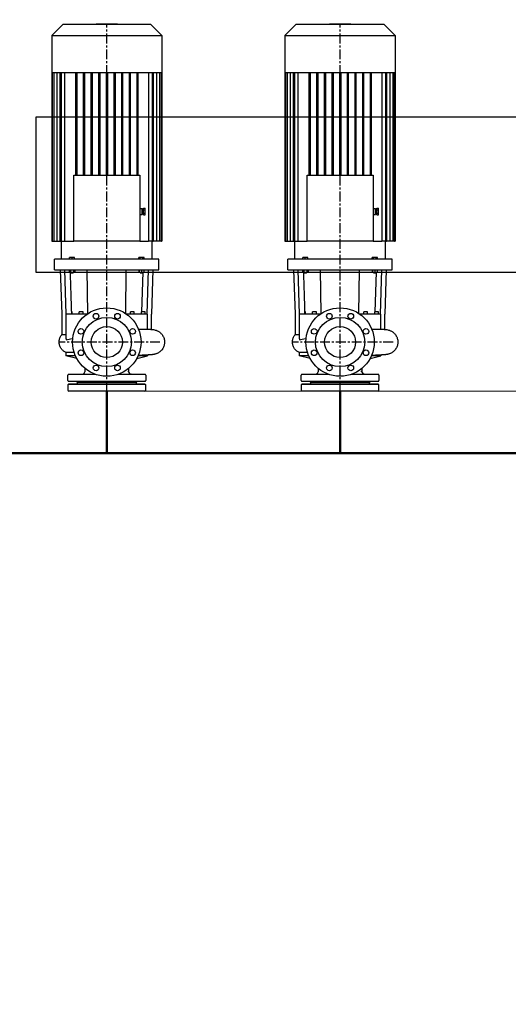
# Model space of a CAD drawing. Header units: millimetres. Extents: x 196 to 2027204, y -221452 to 153872.
# Tile 15 of 256: x 1098565 to 1100136, y -201928 to -198763. Entities that reach past the tile are written whole.
import ezdxf
from ezdxf import colors
from ezdxf.entities.mleader import LeaderData, LeaderLine
from ezdxf.math import Vec2, Vec3

# ---------------------------------------------------------------- set-up
doc = ezdxf.new("R2010")
doc.units = ezdxf.units.MM
doc.linetypes.add('CENTER', pattern=[50.8, 31.75, -6.35, 6.35, -6.35])
for name, color, linetype, lineweight in [('00_Основной', 163, 'Continuous', 40), ('Основной текст', 7, 'Continuous', 30), ('Эл.линия силовых сетей', 1, 'Continuous', 50), ('электрика', 1, 'Continuous', 140), ('中心线', 1, 'CENTER', 25)]:
    doc.layers.add(name, color=color, linetype=linetype, lineweight=lineweight)
doc.styles.add('Times New Roman', font='times.ttf')

# ---------------------------------------------------------------- blocks, each defined once
blk = doc.blocks.new('_None')

msp = doc.modelspace()

# ---------------------------------------------------------------- linework, layer by layer
at = {"color": 252, "lineweight": 30, "ltscale": 10, "elevation": 0}
msp.add_lwpolyline([(1098617.6, -199075.2), (1101321.9, -199075.2), (1101321.9, -199575.2), (1098617.6, -199575.2)], close=True, dxfattribs=at)
at = {"layer": '00_Основной', "lineweight": 25, "ltscale": 10}
for p, q in [((1098703, -198778, 0), (1098667.6, -198813.4, 0)), ((1098986.5, -198778, 0), (1098703, -198778, 0)), ((1098879.2, -198777, 0), (1098810.3, -198777, 0)), ((1098810.3, -198778, 0), (1098810.3, -198777, 0)), ((1098879.2, -198778, 0), (1098879.2, -198777, 0)), ((1098986.5, -198778, 0), (1099021.9, -198813.4, 0)), ((1099453, -198778, 0), (1099417.6, -198813.4, 0)), ((1099736.5, -198778, 0), (1099453, -198778, 0)), ((1099629.2, -198777, 0), (1099560.3, -198777, 0)), ((1099560.3, -198778, 0), (1099560.3, -198777, 0)), ((1099629.2, -198778, 0), (1099629.2, -198777, 0)), ((1099736.5, -198778, 0), (1099771.9, -198813.4, 0)), ((1098667.6, -198813.4, 0), (1099021.9, -198813.4, 0)), ((1098667.6, -198813.4, 0), (1098667.6, -198933.1, 0)), ((1099021.9, -198813.4, 0), (1099021.9, -198933.1, 0)), ((1099417.6, -198813.4, 0), (1099771.9, -198813.4, 0)), ((1099417.6, -198813.4, 0), (1099417.6, -198933.1, 0)), ((1099771.9, -198813.4, 0), (1099771.9, -198933.1, 0)), ((1098667.6, -198933.1, 0), (1098669.4, -198933.1, 0)), ((1098667.6, -198933.1, 0), (1098667.6, -199475.2, 0)), ((1098669.3, -198933.1, 0), (1098669.3, -199475.2, 0)), ((1098669.4, -198933.1, 0), (1098674.7, -198933.1, 0)), ((1098674.6, -198933.1, 0), (1098674.6, -199475.2, 0)), ((1098674.7, -198933.1, 0), (1098684, -198933.1, 0)), ((1098683.8, -198933.1, 0), (1098683.8, -199475.2, 0)), ((1098684, -198933.1, 0), (1098698, -198933.1, 0)), ((1098695.2, -199475.2, 0), (1098695.2, -198933.1, 0)), ((1098697.7, -198933.1, 0), (1098697.7, -199475.2, 0)), ((1098698, -198933.1, 0), (1098745.6, -198933.1, 0)), ((1098710.3, -199475.2, 0), (1098710.3, -198933.1, 0)), ((1098744.7, -198933.1, 0), (1098744.7, -199262.7, 0)), ((1098745.6, -198933.1, 0), (1098770.4, -198933.1, 0)), ((1098748.5, -198933.1, 0), (1098748.5, -199262.7, 0)), ((1098769.2, -198933.1, 0), (1098769.2, -199262.7, 0)), ((1098770.4, -198933.1, 0), (1098795.2, -198933.1, 0)), ((1098773.1, -198933.1, 0), (1098773.1, -199262.7, 0)), ((1098793.8, -198933.1, 0), (1098793.8, -199262.7, 0)), ((1098795.2, -198933.1, 0), (1098820, -198933.1, 0)), ((1098797.6, -198933.1, 0), (1098797.6, -199262.7, 0)), ((1098818.3, -198933.1, 0), (1098818.3, -199262.7, 0)), ((1098820, -198933.1, 0), (1098844.8, -198933.1, 0)), ((1098822.1, -198933.1, 0), (1098822.1, -199262.7, 0)), ((1098842.8, -198933.1, 0), (1098842.8, -199262.7, 0)), ((1098844.8, -198933.1, 0), (1098869.5, -198933.1, 0)), ((1098846.7, -198933.1, 0), (1098846.7, -199262.7, 0)), ((1098867.4, -198933.1, 0), (1098867.4, -199262.7, 0)), ((1098869.5, -198933.1, 0), (1098894.3, -198933.1, 0)), ((1098871.2, -198933.1, 0), (1098871.2, -199262.7, 0)), ((1098891.9, -198933.1, 0), (1098891.9, -199262.7, 0)), ((1098894.3, -198933.1, 0), (1098919.1, -198933.1, 0)), ((1098895.7, -198933.1, 0), (1098895.7, -199262.7, 0)), ((1098916.4, -198933.1, 0), (1098916.4, -199262.7, 0)), ((1098919.1, -198933.1, 0), (1098943.9, -198933.1, 0)), ((1098920.3, -198933.1, 0), (1098920.3, -199262.7, 0)), ((1098941, -198933.1, 0), (1098941, -199262.7, 0)), ((1098943.9, -198933.1, 0), (1098991.5, -198933.1, 0)), ((1098944.8, -198933.1, 0), (1098944.8, -199262.7, 0)), ((1098979.2, -198933.1, 0), (1098979.2, -199475.2, 0)), ((1098991.5, -198933.1, 0), (1099005.5, -198933.1, 0)), ((1098991.8, -199475.2, 0), (1098991.8, -198933.1, 0)), ((1098994.3, -198933.1, 0), (1098994.3, -199475.2, 0)), ((1099005.5, -198933.1, 0), (1099014.8, -198933.1, 0)), ((1099005.7, -199475.2, 0), (1099005.7, -198933.1, 0)), ((1099014.8, -198933.1, 0), (1099020.1, -198933.1, 0)), ((1099014.9, -199475.2, 0), (1099014.9, -198933.1, 0)), ((1099020.1, -198933.1, 0), (1099021.9, -198933.1, 0)), ((1099020.2, -199475.2, 0), (1099020.2, -198933.1, 0)), ((1099021.9, -198933.1, 0), (1099021.9, -199475.2, 0)), ((1099417.6, -198933.1, 0), (1099419.4, -198933.1, 0)), ((1099417.6, -198933.1, 0), (1099417.6, -199475.2, 0)), ((1099419.3, -198933.1, 0), (1099419.3, -199475.2, 0)), ((1099419.4, -198933.1, 0), (1099424.7, -198933.1, 0)), ((1099424.6, -198933.1, 0), (1099424.6, -199475.2, 0)), ((1099424.7, -198933.1, 0), (1099434, -198933.1, 0)), ((1099433.8, -198933.1, 0), (1099433.8, -199475.2, 0)), ((1099434, -198933.1, 0), (1099448, -198933.1, 0)), ((1099445.2, -199475.2, 0), (1099445.2, -198933.1, 0)), ((1099447.7, -198933.1, 0), (1099447.7, -199475.2, 0)), ((1099448, -198933.1, 0), (1099495.6, -198933.1, 0)), ((1099460.3, -199475.2, 0), (1099460.3, -198933.1, 0)), ((1099494.7, -198933.1, 0), (1099494.7, -199262.7, 0)), ((1099495.6, -198933.1, 0), (1099520.4, -198933.1, 0)), ((1099498.5, -198933.1, 0), (1099498.5, -199262.7, 0)), ((1099519.2, -198933.1, 0), (1099519.2, -199262.7, 0)), ((1099520.4, -198933.1, 0), (1099545.2, -198933.1, 0)), ((1099523.1, -198933.1, 0), (1099523.1, -199262.7, 0)), ((1099543.8, -198933.1, 0), (1099543.8, -199262.7, 0)), ((1099545.2, -198933.1, 0), (1099570, -198933.1, 0)), ((1099547.6, -198933.1, 0), (1099547.6, -199262.7, 0)), ((1099568.3, -198933.1, 0), (1099568.3, -199262.7, 0)), ((1099570, -198933.1, 0), (1099594.8, -198933.1, 0)), ((1099572.1, -198933.1, 0), (1099572.1, -199262.7, 0)), ((1099592.8, -198933.1, 0), (1099592.8, -199262.7, 0)), ((1099594.8, -198933.1, 0), (1099619.5, -198933.1, 0)), ((1099596.7, -198933.1, 0), (1099596.7, -199262.7, 0)), ((1099617.4, -198933.1, 0), (1099617.4, -199262.7, 0)), ((1099619.5, -198933.1, 0), (1099644.3, -198933.1, 0)), ((1099621.2, -198933.1, 0), (1099621.2, -199262.7, 0)), ((1099641.9, -198933.1, 0), (1099641.9, -199262.7, 0)), ((1099644.3, -198933.1, 0), (1099669.1, -198933.1, 0)), ((1099645.7, -198933.1, 0), (1099645.7, -199262.7, 0)), ((1099666.4, -198933.1, 0), (1099666.4, -199262.7, 0)), ((1099669.1, -198933.1, 0), (1099693.9, -198933.1, 0)), ((1099670.3, -198933.1, 0), (1099670.3, -199262.7, 0)), ((1099691, -198933.1, 0), (1099691, -199262.7, 0)), ((1099693.9, -198933.1, 0), (1099741.5, -198933.1, 0)), ((1099694.8, -198933.1, 0), (1099694.8, -199262.7, 0)), ((1099729.2, -198933.1, 0), (1099729.2, -199475.2, 0)), ((1099741.5, -198933.1, 0), (1099755.5, -198933.1, 0)), ((1099741.8, -199475.2, 0), (1099741.8, -198933.1, 0)), ((1099744.3, -198933.1, 0), (1099744.3, -199475.2, 0)), ((1099755.5, -198933.1, 0), (1099764.8, -198933.1, 0)), ((1099755.7, -199475.2, 0), (1099755.7, -198933.1, 0)), ((1099764.8, -198933.1, 0), (1099770.1, -198933.1, 0)), ((1099764.9, -199475.2, 0), (1099764.9, -198933.1, 0)), ((1099770.1, -198933.1, 0), (1099771.9, -198933.1, 0)), ((1099770.2, -199475.2, 0), (1099770.2, -198933.1, 0)), ((1099771.9, -198933.1, 0), (1099771.9, -199475.2, 0)), ((1098738.5, -199475.2, 0), (1098738.5, -199262.7, 0)), ((1098738.5, -199262.7, 0), (1098951, -199262.7, 0)), ((1098951, -199262.7, 0), (1098951, -199475.2, 0)), ((1099488.5, -199475.2, 0), (1099488.5, -199262.7, 0)), ((1099488.5, -199262.7, 0), (1099701, -199262.7, 0)), ((1099701, -199262.7, 0), (1099701, -199475.2, 0)), ((1098951, -199369.9, 0), (1098958.7, -199369.9, 0)), ((1098958.7, -199379.5, 0), (1098958.7, -199369.9, 0)), ((1098962.5, -199368.4, 0), (1098968.3, -199368.4, 0)), ((1098962.5, -199373.9, 0), (1098962.5, -199368.4, 0)), ((1098968.3, -199373.9, 0), (1098968.3, -199368.4, 0)), ((1099701, -199369.9, 0), (1099708.7, -199369.9, 0)), ((1099708.7, -199379.5, 0), (1099708.7, -199369.9, 0)), ((1099712.5, -199368.4, 0), (1099718.3, -199368.4, 0)), ((1099712.5, -199373.9, 0), (1099712.5, -199368.4, 0)), ((1099718.3, -199373.9, 0), (1099718.3, -199368.4, 0)), ((1098951, -199389, 0), (1098958.7, -199389, 0)), ((1098958.7, -199371.8, 0), (1098962.5, -199371.8, 0)), ((1098958.7, -199389, 0), (1098958.7, -199379.5, 0)), ((1098958.7, -199387.1, 0), (1098962.5, -199387.1, 0)), ((1098962.5, -199373.9, 0), (1098968.3, -199373.9, 0)), ((1098962.5, -199385, 0), (1098962.5, -199373.9, 0)), ((1098962.5, -199385, 0), (1098968.3, -199385, 0)), ((1098962.5, -199390.5, 0), (1098962.5, -199385, 0)), ((1098962.5, -199390.5, 0), (1098968.3, -199390.5, 0)), ((1098968.3, -199385, 0), (1098968.3, -199373.9, 0)), ((1098968.3, -199390.5, 0), (1098968.3, -199385, 0)), ((1099701, -199389, 0), (1099708.7, -199389, 0)), ((1099708.7, -199371.8, 0), (1099712.5, -199371.8, 0)), ((1099708.7, -199389, 0), (1099708.7, -199379.5, 0)), ((1099708.7, -199387.1, 0), (1099712.5, -199387.1, 0)), ((1099712.5, -199373.9, 0), (1099718.3, -199373.9, 0)), ((1099712.5, -199385, 0), (1099712.5, -199373.9, 0)), ((1099712.5, -199385, 0), (1099718.3, -199385, 0)), ((1099712.5, -199390.5, 0), (1099712.5, -199385, 0)), ((1099712.5, -199390.5, 0), (1099718.3, -199390.5, 0)), ((1099718.3, -199385, 0), (1099718.3, -199373.9, 0)), ((1099718.3, -199390.5, 0), (1099718.3, -199385, 0)), ((1098667.6, -199475.2, 0), (1098669.3, -199475.2, 0)), ((1098669.3, -199475.2, 0), (1098671.3, -199475.2, 0)), ((1098671.3, -199475.2, 0), (1098674.6, -199475.2, 0)), ((1098674.6, -199475.2, 0), (1098676.5, -199475.2, 0)), ((1098676.5, -199475.2, 0), (1098683.8, -199475.2, 0)), ((1098683.8, -199475.2, 0), (1098685.7, -199475.2, 0)), ((1098685.7, -199475.2, 0), (1098695.2, -199475.2, 0)), ((1098695.2, -199475.2, 0), (1098697.7, -199475.2, 0)), ((1098697.7, -199475.2, 0), (1098699.6, -199475.2, 0)), ((1098699.2, -199533.2, 0), (1098699.2, -199475.2, 0)), ((1098699.6, -199475.2, 0), (1098710.3, -199475.2, 0)), ((1098710.3, -199475.2, 0), (1098738.5, -199475.2, 0)), ((1098951, -199475.2, 0), (1098738.5, -199475.2, 0)), ((1098951, -199475.2, 0), (1098979.2, -199475.2, 0)), ((1098989.9, -199475.2, 0), (1098979.2, -199475.2, 0)), ((1098991.8, -199475.2, 0), (1098989.9, -199475.2, 0)), ((1098990.3, -199533.2, 0), (1098990.3, -199475.2, 0)), ((1098991.8, -199475.2, 0), (1098994.3, -199475.2, 0)), ((1099003.8, -199475.2, 0), (1098994.3, -199475.2, 0)), ((1099005.7, -199475.2, 0), (1099003.8, -199475.2, 0)), ((1099013, -199475.2, 0), (1099005.7, -199475.2, 0)), ((1099014.9, -199475.2, 0), (1099013, -199475.2, 0)), ((1099018.2, -199475.2, 0), (1099014.9, -199475.2, 0)), ((1099020.2, -199475.2, 0), (1099018.2, -199475.2, 0)), ((1099020.2, -199475.2, 0), (1099021.9, -199475.2, 0)), ((1099417.6, -199475.2, 0), (1099419.3, -199475.2, 0)), ((1099419.3, -199475.2, 0), (1099421.3, -199475.2, 0)), ((1099421.3, -199475.2, 0), (1099424.6, -199475.2, 0)), ((1099424.6, -199475.2, 0), (1099426.5, -199475.2, 0)), ((1099426.5, -199475.2, 0), (1099433.8, -199475.2, 0)), ((1099433.8, -199475.2, 0), (1099435.7, -199475.2, 0)), ((1099435.7, -199475.2, 0), (1099445.2, -199475.2, 0)), ((1099445.2, -199475.2, 0), (1099447.7, -199475.2, 0)), ((1099447.7, -199475.2, 0), (1099449.6, -199475.2, 0)), ((1099449.2, -199533.2, 0), (1099449.2, -199475.2, 0)), ((1099449.6, -199475.2, 0), (1099460.3, -199475.2, 0)), ((1099460.3, -199475.2, 0), (1099488.5, -199475.2, 0)), ((1099701, -199475.2, 0), (1099488.5, -199475.2, 0)), ((1099701, -199475.2, 0), (1099729.2, -199475.2, 0)), ((1099739.9, -199475.2, 0), (1099729.2, -199475.2, 0)), ((1099741.8, -199475.2, 0), (1099739.9, -199475.2, 0)), ((1099740.3, -199533.2, 0), (1099740.3, -199475.2, 0)), ((1099741.8, -199475.2, 0), (1099744.3, -199475.2, 0)), ((1099753.8, -199475.2, 0), (1099744.3, -199475.2, 0)), ((1099755.7, -199475.2, 0), (1099753.8, -199475.2, 0)), ((1099763, -199475.2, 0), (1099755.7, -199475.2, 0)), ((1099764.9, -199475.2, 0), (1099763, -199475.2, 0)), ((1099768.2, -199475.2, 0), (1099764.9, -199475.2, 0)), ((1099770.2, -199475.2, 0), (1099768.2, -199475.2, 0)), ((1099770.2, -199475.2, 0), (1099771.9, -199475.2, 0)), ((1098733, -199527.1, 0), (1098725.4, -199527.1, 0)), ((1098725.4, -199533.2, 0), (1098725.4, -199527.1, 0)), ((1098733, -199533.2, 0), (1098733, -199527.1, 0)), ((1098740.7, -199527.1, 0), (1098733, -199527.1, 0)), ((1098740.7, -199533.2, 0), (1098740.7, -199527.1, 0)), ((1098952, -199527.1, 0), (1098947.6, -199527.1, 0)), ((1098947.6, -199533.2, 0), (1098947.6, -199527.1, 0)), ((1098960.9, -199527.1, 0), (1098952, -199527.1, 0)), ((1098952, -199533.2, 0), (1098952, -199527.1, 0)), ((1098965.3, -199527.1, 0), (1098960.9, -199527.1, 0)), ((1098960.9, -199533.2, 0), (1098960.9, -199527.1, 0)), ((1098965.3, -199533.2, 0), (1098965.3, -199527.1, 0)), ((1099483, -199527.1, 0), (1099475.4, -199527.1, 0)), ((1099475.4, -199533.2, 0), (1099475.4, -199527.1, 0)), ((1099483, -199533.2, 0), (1099483, -199527.1, 0)), ((1099490.7, -199527.1, 0), (1099483, -199527.1, 0)), ((1099490.7, -199533.2, 0), (1099490.7, -199527.1, 0)), ((1099702, -199527.1, 0), (1099697.6, -199527.1, 0)), ((1099697.6, -199533.2, 0), (1099697.6, -199527.1, 0)), ((1099710.9, -199527.1, 0), (1099702, -199527.1, 0)), ((1099702, -199533.2, 0), (1099702, -199527.1, 0)), ((1099715.3, -199527.1, 0), (1099710.9, -199527.1, 0)), ((1099710.9, -199533.2, 0), (1099710.9, -199527.1, 0)), ((1099715.3, -199533.2, 0), (1099715.3, -199527.1, 0)), ((1099012.3, -199533.2, 0), (1098677.2, -199533.2, 0)), ((1098677.2, -199566.8, 0), (1098677.2, -199533.2, 0)), ((1099012.3, -199566.8, 0), (1099012.3, -199533.2, 0)), ((1099762.3, -199533.2, 0), (1099427.2, -199533.2, 0)), ((1099427.2, -199566.8, 0), (1099427.2, -199533.2, 0)), ((1099762.3, -199566.8, 0), (1099762.3, -199533.2, 0)), ((1098677.2, -199566.8, 0), (1098844.8, -199566.8, 0)), ((1098701.1, -199709.4, 0), (1098696.3, -199566.8, 0)), ((1098714.6, -199709.4, 0), (1098710.3, -199566.8, 0)), ((1098724.2, -199566.8, 0), (1098724.2, -199574.8, 0)), ((1098724.2, -199574.8, 0), (1098728.6, -199574.8, 0)), ((1098728.3, -199574.8, 0), (1098728.3, -199575.4, 0)), ((1098733, -199575.4, 0), (1098728.3, -199575.4, 0)), ((1098729.2, -199576.3, 0), (1098728.3, -199575.4, 0)), ((1098728.6, -199566.8, 0), (1098728.6, -199574.8, 0)), ((1098728.6, -199574.8, 0), (1098737.5, -199574.8, 0)), ((1098729.2, -199576.3, 0), (1098733, -199576.3, 0)), ((1098737.8, -199575.4, 0), (1098733, -199575.4, 0)), ((1098733, -199576.3, 0), (1098736.9, -199576.3, 0)), ((1098736.9, -199576.3, 0), (1098737.8, -199575.4, 0)), ((1098737.5, -199566.8, 0), (1098737.5, -199574.8, 0)), ((1098737.5, -199574.8, 0), (1098741.9, -199574.8, 0)), ((1098737.8, -199574.8, 0), (1098737.8, -199575.4, 0)), ((1098741.9, -199566.8, 0), (1098741.9, -199574.8, 0)), ((1098784, -199707.5, 0), (1098782, -199566.8, 0)), ((1098844.8, -199566.8, 0), (1099012.3, -199566.8, 0)), ((1098905.5, -199707.5, 0), (1098907.5, -199566.8, 0)), ((1098947.6, -199566.8, 0), (1098947.6, -199574.8, 0)), ((1098947.6, -199574.8, 0), (1098948.8, -199574.8, 0)), ((1098948.8, -199566.8, 0), (1098948.8, -199574.8, 0)), ((1098948.8, -199574.8, 0), (1098956.5, -199574.8, 0)), ((1098951.7, -199574.8, 0), (1098951.7, -199575.4, 0)), ((1098961.2, -199575.4, 0), (1098951.7, -199575.4, 0)), ((1098952.6, -199576.3, 0), (1098951.7, -199575.4, 0)), ((1098952.6, -199576.3, 0), (1098960.3, -199576.3, 0)), ((1098956.5, -199566.8, 0), (1098956.5, -199574.8, 0)), ((1098956.5, -199574.8, 0), (1098964.1, -199574.8, 0)), ((1098957.8, -199701.8, 0), (1098961.6, -199574.8, 0)), ((1098960.3, -199576.3, 0), (1098961.2, -199575.4, 0)), ((1098961.2, -199574.8, 0), (1098961.2, -199575.4, 0)), ((1098964.1, -199566.8, 0), (1098964.1, -199574.8, 0)), ((1098974.9, -199709.4, 0), (1098979.2, -199566.8, 0)), ((1098993.2, -199566.8, 0), (1098988.4, -199709.4, 0)), ((1099427.2, -199566.8, 0), (1099594.8, -199566.8, 0)), ((1099451.1, -199709.4, 0), (1099446.3, -199566.8, 0)), ((1099464.6, -199709.4, 0), (1099460.3, -199566.8, 0)), ((1099474.2, -199566.8, 0), (1099474.2, -199574.8, 0)), ((1099474.2, -199574.8, 0), (1099478.6, -199574.8, 0)), ((1099478.3, -199574.8, 0), (1099478.3, -199575.4, 0)), ((1099483, -199575.4, 0), (1099478.3, -199575.4, 0)), ((1099479.2, -199576.3, 0), (1099478.3, -199575.4, 0)), ((1099478.6, -199566.8, 0), (1099478.6, -199574.8, 0)), ((1099478.6, -199574.8, 0), (1099487.5, -199574.8, 0)), ((1099479.2, -199576.3, 0), (1099483, -199576.3, 0)), ((1099487.8, -199575.4, 0), (1099483, -199575.4, 0)), ((1099483, -199576.3, 0), (1099486.9, -199576.3, 0)), ((1099486.9, -199576.3, 0), (1099487.8, -199575.4, 0)), ((1099487.5, -199566.8, 0), (1099487.5, -199574.8, 0)), ((1099487.5, -199574.8, 0), (1099491.9, -199574.8, 0)), ((1099487.8, -199574.8, 0), (1099487.8, -199575.4, 0)), ((1099491.9, -199566.8, 0), (1099491.9, -199574.8, 0)), ((1099534, -199707.5, 0), (1099532, -199566.8, 0)), ((1099594.8, -199566.8, 0), (1099762.3, -199566.8, 0)), ((1099655.5, -199707.5, 0), (1099657.5, -199566.8, 0)), ((1099697.6, -199566.8, 0), (1099697.6, -199574.8, 0)), ((1099697.6, -199574.8, 0), (1099698.8, -199574.8, 0)), ((1099698.8, -199566.8, 0), (1099698.8, -199574.8, 0)), ((1099698.8, -199574.8, 0), (1099706.5, -199574.8, 0)), ((1099701.7, -199574.8, 0), (1099701.7, -199575.4, 0)), ((1099711.2, -199575.4, 0), (1099701.7, -199575.4, 0)), ((1099702.6, -199576.3, 0), (1099701.7, -199575.4, 0)), ((1099702.6, -199576.3, 0), (1099710.3, -199576.3, 0)), ((1099706.5, -199566.8, 0), (1099706.5, -199574.8, 0)), ((1099706.5, -199574.8, 0), (1099714.1, -199574.8, 0)), ((1099707.8, -199701.8, 0), (1099711.6, -199574.8, 0)), ((1099710.3, -199576.3, 0), (1099711.2, -199575.4, 0)), ((1099711.2, -199574.8, 0), (1099711.2, -199575.4, 0)), ((1099714.1, -199566.8, 0), (1099714.1, -199574.8, 0)), ((1099724.9, -199709.4, 0), (1099729.2, -199566.8, 0)), ((1099743.2, -199566.8, 0), (1099738.4, -199709.4, 0)), ((1098701.1, -199774.5, 0), (1098701.1, -199709.4, 0)), ((1098714.6, -199709.4, 0), (1098713.9, -199709.4, 0)), ((1098713.9, -199789.1, 0), (1098713.9, -199709.4, 0)), ((1098763.9, -199709.4, 0), (1098714.6, -199709.4, 0)), ((1098733.3, -199701.8, 0), (1098731.7, -199701.8, 0)), ((1098733.3, -199709.4, 0), (1098733.3, -199701.8, 0)), ((1098768.6, -199701.8, 0), (1098756.2, -199701.8, 0)), ((1098756.2, -199709.4, 0), (1098756.2, -199701.8, 0)), ((1098770.6, -199709.4, 0), (1098763.9, -199709.4, 0)), ((1098768.6, -199709.4, 0), (1098768.6, -199701.8, 0)), ((1098777, -199709.4, 0), (1098770.6, -199709.4, 0)), ((1098781.2, -199709.4, 0), (1098777, -199709.4, 0)), ((1098912.5, -199709.4, 0), (1098908.3, -199709.4, 0)), ((1098918.9, -199709.4, 0), (1098912.5, -199709.4, 0)), ((1098925.6, -199709.4, 0), (1098918.9, -199709.4, 0)), ((1098927.1, -199701.8, 0), (1098920.9, -199701.8, 0)), ((1098920.9, -199709.4, 0), (1098920.9, -199701.8, 0)), ((1098974.9, -199709.4, 0), (1098925.6, -199709.4, 0)), ((1098933.3, -199701.8, 0), (1098927.1, -199701.8, 0)), ((1098933.3, -199709.4, 0), (1098933.3, -199701.8, 0)), ((1098968.6, -199701.8, 0), (1098956.2, -199701.8, 0)), ((1098956.2, -199709.4, 0), (1098956.2, -199701.8, 0)), ((1098968.6, -199709.4, 0), (1098968.6, -199701.8, 0)), ((1098975.6, -199709.4, 0), (1098974.9, -199709.4, 0)), ((1098975.6, -199758.1, 0), (1098975.6, -199709.4, 0)), ((1098988.4, -199758.5, 0), (1098988.4, -199709.4, 0)), ((1099451.1, -199774.5, 0), (1099451.1, -199709.4, 0)), ((1099464.6, -199709.4, 0), (1099463.9, -199709.4, 0)), ((1099463.9, -199789.1, 0), (1099463.9, -199709.4, 0)), ((1099513.9, -199709.4, 0), (1099464.6, -199709.4, 0)), ((1099483.3, -199701.8, 0), (1099481.7, -199701.8, 0)), ((1099483.3, -199709.4, 0), (1099483.3, -199701.8, 0)), ((1099518.6, -199701.8, 0), (1099506.2, -199701.8, 0)), ((1099506.2, -199709.4, 0), (1099506.2, -199701.8, 0)), ((1099520.6, -199709.4, 0), (1099513.9, -199709.4, 0)), ((1099518.6, -199709.4, 0), (1099518.6, -199701.8, 0)), ((1099527, -199709.4, 0), (1099520.6, -199709.4, 0)), ((1099531.2, -199709.4, 0), (1099527, -199709.4, 0)), ((1099662.5, -199709.4, 0), (1099658.3, -199709.4, 0)), ((1099668.9, -199709.4, 0), (1099662.5, -199709.4, 0)), ((1099675.6, -199709.4, 0), (1099668.9, -199709.4, 0)), ((1099677.1, -199701.8, 0), (1099670.9, -199701.8, 0)), ((1099670.9, -199709.4, 0), (1099670.9, -199701.8, 0)), ((1099724.9, -199709.4, 0), (1099675.6, -199709.4, 0)), ((1099683.3, -199701.8, 0), (1099677.1, -199701.8, 0)), ((1099683.3, -199709.4, 0), (1099683.3, -199701.8, 0)), ((1099718.6, -199701.8, 0), (1099706.2, -199701.8, 0)), ((1099706.2, -199709.4, 0), (1099706.2, -199701.8, 0)), ((1099718.6, -199709.4, 0), (1099718.6, -199701.8, 0)), ((1099725.6, -199709.4, 0), (1099724.9, -199709.4, 0)), ((1099725.6, -199758.1, 0), (1099725.6, -199709.4, 0)), ((1099738.4, -199758.5, 0), (1099738.4, -199709.4, 0)), ((1098975.6, -199758.1, 0), (1098975.6, -199758.1, 0)), ((1099725.6, -199758.1, 0), (1099725.6, -199758.1, 0)), ((1098713.5, -199832.9, 0), (1098713.5, -199843.3, 0)), ((1098743.9, -199843.3, 0), (1098713.5, -199843.3, 0)), ((1098748.3, -199852.1, 0), (1098713.5, -199843.3, 0)), ((1098941.2, -199852.1, 0), (1098976, -199843.3, 0)), ((1098976, -199843.3, 0), (1098945.6, -199843.3, 0)), ((1098976, -199840.9, 0), (1098976, -199843.3, 0)), ((1099463.5, -199832.9, 0), (1099463.5, -199843.3, 0)), ((1099493.9, -199843.3, 0), (1099463.5, -199843.3, 0)), ((1099498.3, -199852.1, 0), (1099463.5, -199843.3, 0)), ((1099691.2, -199852.1, 0), (1099726, -199843.3, 0)), ((1099726, -199843.3, 0), (1099695.6, -199843.3, 0)), ((1099726, -199840.9, 0), (1099726, -199843.3, 0)), ((1098719.8, -199922.8, 0), (1098719.8, -199905.7, 0)), ((1098722.2, -199903.2, 0), (1098766.6, -199902.4, 0)), ((1098808.8, -199903.2, 0), (1098722.2, -199903.2, 0)), ((1098774.5, -199883.9, 0), (1098774.5, -199894.5, 0)), ((1098967.3, -199903.2, 0), (1098880.7, -199903.2, 0)), ((1098915, -199883.9, 0), (1098915, -199894.5, 0)), ((1098967.3, -199903.2, 0), (1098922.9, -199902.4, 0)), ((1098969.8, -199905.7, 0), (1098969.8, -199922.8, 0)), ((1099469.8, -199922.8, 0), (1099469.8, -199905.7, 0)), ((1099472.2, -199903.2, 0), (1099516.6, -199902.4, 0)), ((1099558.8, -199903.2, 0), (1099472.2, -199903.2, 0)), ((1099524.5, -199883.9, 0), (1099524.5, -199894.5, 0)), ((1099717.3, -199903.2, 0), (1099630.7, -199903.2, 0)), ((1099665, -199883.9, 0), (1099665, -199894.5, 0)), ((1099717.3, -199903.2, 0), (1099672.9, -199902.4, 0)), ((1099719.8, -199905.7, 0), (1099719.8, -199922.8, 0)), ((1098719.8, -199937.2, 0), (1098719.8, -199954.3, 0)), ((1098722.2, -199925.3, 0), (1098844.8, -199925.3, 0)), ((1098748.8, -199926, 0), (1098722.2, -199925.3, 0)), ((1098748.8, -199934, 0), (1098722.2, -199934.7, 0)), ((1098722.2, -199934.7, 0), (1098844.8, -199934.7, 0)), ((1098750.6, -199930, 0), (1098749.7, -199926.7, 0)), ((1098750.6, -199930, 0), (1098749.7, -199933.3, 0)), ((1098938.9, -199930, 0), (1098750.6, -199930, 0)), ((1098938.9, -199930, 0), (1098750.6, -199930, 0)), ((1098844.8, -199925.3, 0), (1098967.3, -199925.3, 0)), ((1098844.8, -199934.7, 0), (1098967.3, -199934.7, 0)), ((1098939.8, -199926.7, 0), (1098938.9, -199930, 0)), ((1098939.8, -199933.3, 0), (1098938.9, -199930, 0)), ((1098967.3, -199925.3, 0), (1098940.7, -199926, 0)), ((1098967.3, -199934.7, 0), (1098940.7, -199934, 0)), ((1098969.8, -199954.3, 0), (1098969.8, -199937.2, 0)), ((1099469.8, -199937.2, 0), (1099469.8, -199954.3, 0)), ((1099472.2, -199925.3, 0), (1099594.8, -199925.3, 0)), ((1099498.8, -199926, 0), (1099472.2, -199925.3, 0)), ((1099498.8, -199934, 0), (1099472.2, -199934.7, 0)), ((1099472.2, -199934.7, 0), (1099594.8, -199934.7, 0)), ((1099500.6, -199930, 0), (1099499.7, -199926.7, 0)), ((1099500.6, -199930, 0), (1099499.7, -199933.3, 0)), ((1099688.9, -199930, 0), (1099500.6, -199930, 0)), ((1099594.8, -199925.3, 0), (1099717.3, -199925.3, 0)), ((1099594.8, -199934.7, 0), (1099717.3, -199934.7, 0)), ((1099689.8, -199926.7, 0), (1099688.9, -199930, 0)), ((1099689.8, -199933.3, 0), (1099688.9, -199930, 0)), ((1099717.3, -199925.3, 0), (1099690.7, -199926, 0)), ((1099717.3, -199934.7, 0), (1099690.7, -199934, 0)), ((1099719.8, -199954.3, 0), (1099719.8, -199937.2, 0)), ((1098967.3, -199956.8, 0), (1098722.2, -199956.8, 0)), ((1099717.3, -199956.8, 0), (1099472.2, -199956.8, 0))]:
    msp.add_line(p, q, dxfattribs=at)
for centre, radius in [((1098844.8, -199799.2, 0), 110), ((1098810.3, -199716.1, 0), 9), ((1098879.2, -199716.1, 0), 9), ((1099594.8, -199799.2, 0), 110), ((1099560.3, -199716.1, 0), 9), ((1099629.2, -199716.1, 0), 9), ((1098844.8, -199799.2, 0), 79.1), ((1098844.8, -199799.2, 0), 50), ((1099594.8, -199799.2, 0), 79.1), ((1099594.8, -199799.2, 0), 50), ((1098761.6, -199764.8, 0), 9), ((1098927.9, -199764.8, 0), 9), ((1099511.6, -199764.8, 0), 9), ((1099677.9, -199764.8, 0), 9), ((1098761.6, -199833.7, 0), 9), ((1098927.9, -199833.7, 0), 9), ((1099511.6, -199833.7, 0), 9), ((1099677.9, -199833.7, 0), 9), ((1098810.3, -199882.4, 0), 9), ((1098879.2, -199882.4, 0), 9), ((1099560.3, -199882.4, 0), 9), ((1099629.2, -199882.4, 0), 9)]:
    msp.add_circle(centre, radius, dxfattribs=at)
for centre, radius, start, end in [((1098722.3, -199905.7, 0), 2.5, 91, 180), ((1098765.4, -199893.3, 0), 9.2, 277.0004, 352.4928), ((1098924.1, -199893.3, 0), 9.2, 187.5072, 262.9996), ((1098967.3, -199905.7, 0), 2.5, 0, 89), ((1099472.3, -199905.7, 0), 2.5, 91, 180), ((1099515.4, -199893.3, 0), 9.2, 277.0004, 352.4928), ((1099674.1, -199893.3, 0), 9.2, 187.5072, 262.9996), ((1099717.3, -199905.7, 0), 2.5, 0, 89), ((1098722.3, -199922.8, 0), 2.5, 180, 268.5), ((1098722.3, -199937.2, 0), 2.5, 91.5, 180), ((1098748.8, -199927, 0), 1, 15, 88.5), ((1098748.8, -199933, 0), 1, 271.5, 345), ((1098940.7, -199927, 0), 1, 91.5, 165), ((1098940.7, -199933, 0), 1, 195, 268.5), ((1098967.3, -199922.8, 0), 2.5, 271.5, 0), ((1098967.3, -199937.2, 0), 2.5, 0, 88.5), ((1099472.3, -199922.8, 0), 2.5, 180, 268.5), ((1099472.3, -199937.2, 0), 2.5, 91.5, 180), ((1099498.8, -199927, 0), 1, 15, 88.5), ((1099498.8, -199933, 0), 1, 271.5, 345), ((1099690.7, -199927, 0), 1, 91.5, 165), ((1099690.7, -199933, 0), 1, 195, 268.5), ((1099717.3, -199922.8, 0), 2.5, 271.5, 0), ((1099717.3, -199937.2, 0), 2.5, 0, 88.5), ((1098722.3, -199954.3, 0), 2.5, 180, 269), ((1098967.3, -199954.3, 0), 2.5, 271, 0), ((1099472.3, -199954.3, 0), 2.5, 180, 269), ((1099717.3, -199954.3, 0), 2.5, 271, 0)]:
    msp.add_arc(centre, radius, start, end, dxfattribs=at)
for points in [[(1098731.9, -199709.4, 0), (1098730.6, -199664.6, 0), (1098729.2, -199619.7, 0), (1098727.9, -199574.8, 0)], [(1099481.9, -199709.4, 0), (1099480.6, -199664.6, 0), (1099479.2, -199619.7, 0), (1099477.9, -199574.8, 0)]]:
    msp.add_open_spline(points, degree=3, dxfattribs=at)
for points, knots in [([(1098691.5, -199799.2, 0), (1098691.5, -199797.5, 0), (1098691.7, -199795.7, 0), (1098692.2, -199792.2, 0), (1098692.6, -199790.4, 0), (1098693.6, -199787, 0), (1098694.2, -199785.4, 0), (1098695.7, -199782.2, 0), (1098696.5, -199780.6, 0), (1098698.5, -199777.6, 0), (1098699.5, -199776.2, 0), (1098700.9, -199774.7, 0), (1098701, -199774.6, 0), (1098701.1, -199774.4, 0)], [0, 0, 0, 0, 5.543006, 5.543006, 11.09045, 11.09045, 16.633913, 16.633913, 22.1828, 22.1828, 27.722289, 27.722289, 28.386373, 28.386373, 28.386373, 28.386373]), ([(1098701.1, -199774.5, 0), (1098701.1, -199774.5, 0), (1098701.1, -199774.5, 0), (1098701.1, -199774.5, 0), (1098701.1, -199774.6, 0), (1098701.6, -199774.6, 0), (1098702.6, -199774.7, 0), (1098703.4, -199774.7, 0), (1098704.4, -199774.7, 0), (1098705.7, -199774.7, 0), (1098707.8, -199774.6, 0), (1098710.5, -199774.6, 0), (1098713.9, -199774.4, 0)], [7.397288, 7.397288, 7.397288, 7.397288, 7.39729, 7.39729, 7.39729, 9.569059, 9.569059, 9.569059, 11.199023, 11.199023, 11.199023, 13.786041, 13.786041, 13.786041, 13.786041]), ([(1098975.6, -199757.5, 0), (1098975.9, -199757.5, 0), (1098976.3, -199757.6, 0), (1098978.5, -199757.7, 0), (1098980.2, -199757.8, 0), (1098983.6, -199758.1, 0), (1098985.2, -199758.2, 0), (1098988.3, -199758.5, 0), (1098989.9, -199758.6, 0), (1098993.5, -199759.1, 0), (1098995.4, -199759.3, 0), (1098999.6, -199760.3, 0), (1099001.3, -199760.7, 0), (1099004.3, -199761.7, 0), (1099005.4, -199762.1, 0), (1099007.7, -199763.1, 0), (1099008.8, -199763.7, 0), (1099011.1, -199765, 0), (1099012.3, -199765.7, 0), (1099014.7, -199767.4, 0), (1099016, -199768.4, 0), (1099018.4, -199770.6, 0), (1099019.6, -199771.8, 0), (1099022, -199774.5, 0), (1099023, -199775.9, 0), (1099025, -199779, 0), (1099025.9, -199780.6, 0), (1099027.5, -199783.9, 0), (1099028.2, -199785.6, 0), (1099029.3, -199789.1, 0), (1099029.7, -199790.9, 0), (1099030.3, -199794.6, 0), (1099030.5, -199796.4, 0), (1099030.5, -199798.6, 0), (1099030.5, -199798.9, 0), (1099030.5, -199800.2, 0), (1099030.5, -199801.1, 0), (1099030.3, -199803.8, 0), (1099030, -199805.7, 0), (1099029.3, -199809.3, 0), (1099028.8, -199811.1, 0), (1099027.5, -199814.6, 0), (1099026.7, -199816.3, 0), (1099025, -199819.5, 0), (1099024, -199821.1, 0), (1099021.9, -199824.1, 0), (1099020.7, -199825.5, 0), (1099018.2, -199828.1, 0), (1099016.8, -199829.3, 0), (1099014.1, -199831.5, 0), (1099012.6, -199832.5, 0), (1099009.8, -199834.2, 0), (1099008.4, -199834.9, 0), (1099005.9, -199836.1, 0), (1099004.7, -199836.6, 0), (1099002.6, -199837.3, 0), (1099001.6, -199837.6, 0), (1098999.9, -199838.1, 0), (1098999.1, -199838.3, 0), (1098997.6, -199838.6, 0), (1098996.9, -199838.8, 0), (1098995.3, -199839.1, 0), (1098994.5, -199839.2, 0), (1098992.6, -199839.5, 0), (1098991.5, -199839.6, 0), (1098988.6, -199840, 0), (1098986.7, -199840.1, 0), (1098982.5, -199840.5, 0), (1098980.3, -199840.6, 0), (1098975.9, -199840.9, 0), (1098973.9, -199841, 0), (1098969.6, -199841.3, 0), (1098967.5, -199841.4, 0), (1098963, -199841.6, 0), (1098960.7, -199841.7, 0), (1098955.9, -199841.9, 0), (1098953.4, -199842.1, 0), (1098949.2, -199842.2, 0), (1098947.6, -199842.3, 0), (1098945.9, -199842.4, 0)], [7.962476, 7.962476, 7.962476, 7.962476, 10.004995, 10.004995, 21.310366, 21.310366, 33.07333, 33.07333, 45.9297, 45.9297, 63.127997, 63.127997, 71.52097, 71.52097, 76.148148, 76.148148, 80.398025, 80.398025, 84.984479, 84.984479, 90.061456, 90.061456, 95.506644, 95.506644, 101.175904, 101.175904, 106.923814, 106.923814, 112.710522, 112.710522, 118.508972, 118.508972, 124.307179, 124.307179, 125.273986, 125.273986, 128.175938, 128.175938, 133.983133, 133.983133, 139.788398, 139.788398, 145.588847, 145.588847, 151.380325, 151.380325, 157.161517, 157.161517, 162.889503, 162.889503, 168.491265, 168.491265, 173.728168, 173.728168, 178.468265, 178.468265, 182.762474, 182.762474, 187.051551, 187.051551, 191.923472, 191.923472, 198.204642, 198.204642, 207.309805, 207.309805, 222.813189, 222.813189, 238.047524, 238.047524, 250.148342, 250.148342, 261.508507, 261.508507, 272.591673, 272.591673, 283.526713, 283.526713, 290.299435, 290.299435, 290.299435, 290.299435]), ([(1098946.6, -199757.7, 0), (1098948.8, -199757.7, 0), (1098950.9, -199757.7, 0), (1098953, -199757.8, 0), (1098955.9, -199757.8, 0), (1098958.6, -199757.8, 0), (1098961.3, -199757.9, 0), (1098966.3, -199758, 0), (1098970.8, -199758.1, 0), (1098974.9, -199758.2, 0)], [2.747333, 2.747333, 2.747333, 2.747333, 3.657625, 3.657625, 3.657625, 4.938661, 4.938661, 4.938661, 7.347597, 7.347597, 7.347597, 7.347597]), ([(1098974.9, -199758.2, 0), (1098975, -199758.2, 0), (1098975.1, -199758.2, 0), (1098975.4, -199758.2, 0), (1098975.6, -199758.1, 0), (1098975.6, -199758.1, 0), (1098975.6, -199758.1, 0), (1098975.6, -199758.1, 0)], [0.1289271, 0.1289271, 0.1289271, 0.1289271, 0.1877254, 0.1877254, 0.3837267, 0.3837267, 0.4082016, 0.4082016, 0.4082016, 0.4082016]), ([(1099441.5, -199799.2, 0), (1099441.5, -199797.5, 0), (1099441.7, -199795.7, 0), (1099442.2, -199792.2, 0), (1099442.6, -199790.4, 0), (1099443.6, -199787, 0), (1099444.2, -199785.4, 0), (1099445.7, -199782.2, 0), (1099446.5, -199780.6, 0), (1099448.5, -199777.6, 0), (1099449.5, -199776.2, 0), (1099450.9, -199774.7, 0), (1099451, -199774.6, 0), (1099451.1, -199774.4, 0)], [0, 0, 0, 0, 5.543006, 5.543006, 11.09045, 11.09045, 16.633913, 16.633913, 22.1828, 22.1828, 27.722289, 27.722289, 28.386373, 28.386373, 28.386373, 28.386373]), ([(1099451.1, -199774.5, 0), (1099451.1, -199774.5, 0), (1099451.1, -199774.5, 0), (1099451.1, -199774.5, 0), (1099451.1, -199774.6, 0), (1099451.6, -199774.6, 0), (1099452.6, -199774.7, 0), (1099453.4, -199774.7, 0), (1099454.4, -199774.7, 0), (1099455.7, -199774.7, 0), (1099457.8, -199774.6, 0), (1099460.5, -199774.6, 0), (1099463.9, -199774.4, 0)], [7.397288, 7.397288, 7.397288, 7.397288, 7.39729, 7.39729, 7.39729, 9.569059, 9.569059, 9.569059, 11.199023, 11.199023, 11.199023, 13.786041, 13.786041, 13.786041, 13.786041]), ([(1099725.6, -199757.5, 0), (1099725.9, -199757.5, 0), (1099726.3, -199757.6, 0), (1099728.5, -199757.7, 0), (1099730.2, -199757.8, 0), (1099733.6, -199758.1, 0), (1099735.2, -199758.2, 0), (1099738.3, -199758.5, 0), (1099739.9, -199758.6, 0), (1099743.5, -199759.1, 0), (1099745.4, -199759.3, 0), (1099749.6, -199760.3, 0), (1099751.3, -199760.7, 0), (1099754.3, -199761.7, 0), (1099755.4, -199762.1, 0), (1099757.7, -199763.1, 0), (1099758.8, -199763.7, 0), (1099761.1, -199765, 0), (1099762.3, -199765.7, 0), (1099764.7, -199767.4, 0), (1099766, -199768.4, 0), (1099768.4, -199770.6, 0), (1099769.6, -199771.8, 0), (1099772, -199774.5, 0), (1099773, -199775.9, 0), (1099775, -199779, 0), (1099775.9, -199780.6, 0), (1099777.5, -199783.9, 0), (1099778.2, -199785.6, 0), (1099779.3, -199789.1, 0), (1099779.7, -199790.9, 0), (1099780.3, -199794.6, 0), (1099780.5, -199796.4, 0), (1099780.5, -199798.6, 0), (1099780.5, -199798.9, 0), (1099780.5, -199800.2, 0), (1099780.5, -199801.1, 0), (1099780.3, -199803.8, 0), (1099780, -199805.7, 0), (1099779.3, -199809.3, 0), (1099778.8, -199811.1, 0), (1099777.5, -199814.6, 0), (1099776.7, -199816.3, 0), (1099775, -199819.5, 0), (1099774, -199821.1, 0), (1099771.9, -199824.1, 0), (1099770.7, -199825.5, 0), (1099768.2, -199828.1, 0), (1099766.8, -199829.3, 0), (1099764.1, -199831.5, 0), (1099762.6, -199832.5, 0), (1099759.8, -199834.2, 0), (1099758.4, -199834.9, 0), (1099755.9, -199836.1, 0), (1099754.7, -199836.6, 0), (1099752.6, -199837.3, 0), (1099751.6, -199837.6, 0), (1099749.9, -199838.1, 0), (1099749.1, -199838.3, 0), (1099747.6, -199838.6, 0), (1099746.9, -199838.8, 0), (1099745.3, -199839.1, 0), (1099744.5, -199839.2, 0), (1099742.6, -199839.5, 0), (1099741.5, -199839.6, 0), (1099738.6, -199840, 0), (1099736.7, -199840.1, 0), (1099732.5, -199840.5, 0), (1099730.3, -199840.6, 0), (1099725.9, -199840.9, 0), (1099723.9, -199841, 0), (1099719.6, -199841.3, 0), (1099717.5, -199841.4, 0), (1099713, -199841.6, 0), (1099710.7, -199841.7, 0), (1099705.9, -199841.9, 0), (1099703.4, -199842.1, 0), (1099699.2, -199842.2, 0), (1099697.6, -199842.3, 0), (1099695.9, -199842.4, 0)], [7.962476, 7.962476, 7.962476, 7.962476, 10.004995, 10.004995, 21.310366, 21.310366, 33.07333, 33.07333, 45.9297, 45.9297, 63.127997, 63.127997, 71.52097, 71.52097, 76.148148, 76.148148, 80.398025, 80.398025, 84.984479, 84.984479, 90.061456, 90.061456, 95.506644, 95.506644, 101.175904, 101.175904, 106.923814, 106.923814, 112.710522, 112.710522, 118.508972, 118.508972, 124.307179, 124.307179, 125.273986, 125.273986, 128.175938, 128.175938, 133.983133, 133.983133, 139.788398, 139.788398, 145.588847, 145.588847, 151.380325, 151.380325, 157.161517, 157.161517, 162.889503, 162.889503, 168.491265, 168.491265, 173.728168, 173.728168, 178.468265, 178.468265, 182.762474, 182.762474, 187.051551, 187.051551, 191.923472, 191.923472, 198.204642, 198.204642, 207.309805, 207.309805, 222.813189, 222.813189, 238.047524, 238.047524, 250.148342, 250.148342, 261.508507, 261.508507, 272.591673, 272.591673, 283.526713, 283.526713, 290.299435, 290.299435, 290.299435, 290.299435]), ([(1099696.6, -199757.7, 0), (1099698.8, -199757.7, 0), (1099700.9, -199757.7, 0), (1099703, -199757.8, 0), (1099705.9, -199757.8, 0), (1099708.6, -199757.8, 0), (1099711.3, -199757.9, 0), (1099716.3, -199758, 0), (1099720.8, -199758.1, 0), (1099724.9, -199758.2, 0)], [2.747333, 2.747333, 2.747333, 2.747333, 3.657625, 3.657625, 3.657625, 4.938661, 4.938661, 4.938661, 7.347597, 7.347597, 7.347597, 7.347597]), ([(1099724.9, -199758.2, 0), (1099725, -199758.2, 0), (1099725.1, -199758.2, 0), (1099725.4, -199758.2, 0), (1099725.6, -199758.1, 0), (1099725.6, -199758.1, 0), (1099725.6, -199758.1, 0), (1099725.6, -199758.1, 0)], [0.1289271, 0.1289271, 0.1289271, 0.1289271, 0.1877254, 0.1877254, 0.3837267, 0.3837267, 0.4082016, 0.4082016, 0.4082016, 0.4082016]), ([(1098713.5, -199833, 0), (1098712.3, -199832.4, 0), (1098711, -199831.8, 0), (1098708.5, -199830.3, 0), (1098707.2, -199829.4, 0), (1098704.6, -199827.4, 0), (1098703.4, -199826.3, 0), (1098700.9, -199823.9, 0), (1098699.8, -199822.5, 0), (1098697.7, -199819.7, 0), (1098696.8, -199818.2, 0), (1098695.1, -199815.1, 0), (1098694.4, -199813.5, 0), (1098693.2, -199810.2, 0), (1098692.7, -199808.4, 0), (1098692, -199805, 0), (1098691.7, -199803.2, 0), (1098691.6, -199800.7, 0), (1098691.5, -199800, 0), (1098691.5, -199799.2, 0)], [0.090671, 0.090671, 0.090671, 0.090671, 4.585349, 4.585349, 9.448767, 9.448767, 14.765311, 14.765311, 20.237815, 20.237815, 25.767813, 25.767813, 31.298824, 31.298824, 36.850764, 36.850764, 42.392602, 42.392602, 44.716016, 44.716016, 44.716016, 44.716016]), ([(1098713.9, -199789.1, 0), (1098713.9, -199789.1, 0), (1098713.9, -199789.1, 0), (1098713.9, -199789.1, 0), (1098713.9, -199789.5, 0), (1098713.9, -199789.9, 0), (1098714, -199790.2, 0), (1098714, -199790.4, 0), (1098714, -199790.5, 0), (1098714, -199790.6, 0), (1098714, -199790.8, 0), (1098714.1, -199791, 0), (1098714.1, -199791.1, 0), (1098714.2, -199791.2, 0), (1098714.2, -199791.3, 0), (1098714.3, -199791.4, 0), (1098714.3, -199791.5, 0), (1098714.4, -199791.6, 0), (1098714.5, -199791.6, 0), (1098714.5, -199791.6, 0), (1098714.6, -199791.6, 0), (1098714.6, -199791.6, 0)], [1.1190328, 1.1190328, 1.1190328, 1.1190328, 1.1225932, 1.1225932, 1.1225932, 1.3104458, 1.3104458, 1.3104458, 1.4045776, 1.4045776, 1.4045776, 1.5092542, 1.5092542, 1.5092542, 1.5933961, 1.5933961, 1.5933961, 1.7016406, 1.7016406, 1.7016406, 1.7408851, 1.7408851, 1.7408851, 1.7408851]), ([(1098714.6, -199791.6, 0), (1098720, -199790.3, 0), (1098726.2, -199789, 0), (1098733.2, -199787.9, 0), (1098733.9, -199787.7, 0), (1098734.6, -199787.6, 0), (1098735.4, -199787.5, 0)], [0, 0, 0, 0, 3.217804, 3.217804, 3.217804, 3.549424, 3.549424, 3.549424, 3.549424]), ([(1099463.5, -199833, 0), (1099462.3, -199832.4, 0), (1099461, -199831.8, 0), (1099458.5, -199830.3, 0), (1099457.2, -199829.4, 0), (1099454.6, -199827.4, 0), (1099453.4, -199826.3, 0), (1099450.9, -199823.9, 0), (1099449.8, -199822.5, 0), (1099447.7, -199819.7, 0), (1099446.8, -199818.2, 0), (1099445.1, -199815.1, 0), (1099444.4, -199813.5, 0), (1099443.2, -199810.2, 0), (1099442.7, -199808.4, 0), (1099442, -199805, 0), (1099441.7, -199803.2, 0), (1099441.6, -199800.7, 0), (1099441.5, -199800, 0), (1099441.5, -199799.2, 0)], [0.090671, 0.090671, 0.090671, 0.090671, 4.585349, 4.585349, 9.448767, 9.448767, 14.765311, 14.765311, 20.237815, 20.237815, 25.767813, 25.767813, 31.298824, 31.298824, 36.850764, 36.850764, 42.392602, 42.392602, 44.716016, 44.716016, 44.716016, 44.716016]), ([(1099463.9, -199789.1, 0), (1099463.9, -199789.1, 0), (1099463.9, -199789.1, 0), (1099463.9, -199789.1, 0), (1099463.9, -199789.5, 0), (1099463.9, -199789.9, 0), (1099464, -199790.2, 0), (1099464, -199790.4, 0), (1099464, -199790.5, 0), (1099464, -199790.6, 0), (1099464, -199790.8, 0), (1099464.1, -199791, 0), (1099464.1, -199791.1, 0), (1099464.2, -199791.2, 0), (1099464.2, -199791.3, 0), (1099464.3, -199791.4, 0), (1099464.3, -199791.5, 0), (1099464.4, -199791.6, 0), (1099464.5, -199791.6, 0), (1099464.5, -199791.6, 0), (1099464.6, -199791.6, 0), (1099464.6, -199791.6, 0)], [1.1190328, 1.1190328, 1.1190328, 1.1190328, 1.1225932, 1.1225932, 1.1225932, 1.3104458, 1.3104458, 1.3104458, 1.4045776, 1.4045776, 1.4045776, 1.5092542, 1.5092542, 1.5092542, 1.5933961, 1.5933961, 1.5933961, 1.7016406, 1.7016406, 1.7016406, 1.7408851, 1.7408851, 1.7408851, 1.7408851]), ([(1099464.6, -199791.6, 0), (1099470, -199790.3, 0), (1099476.2, -199789, 0), (1099483.2, -199787.9, 0), (1099483.9, -199787.7, 0), (1099484.6, -199787.6, 0), (1099485.4, -199787.5, 0)], [0, 0, 0, 0, 3.217804, 3.217804, 3.217804, 3.549424, 3.549424, 3.549424, 3.549424]), ([(1098739.9, -199832.4, 0), (1098739.7, -199832.4, 0), (1098739.5, -199832.4, 0), (1098739.4, -199832.4, 0), (1098731, -199832.5, 0), (1098724.6, -199832.5, 0), (1098720.2, -199832.6, 0), (1098719.3, -199832.6, 0), (1098718.5, -199832.6, 0), (1098717.8, -199832.6, 0), (1098715, -199832.7, 0), (1098713.5, -199832.8, 0), (1098713.5, -199832.9, 0)], [33.264876, 33.264876, 33.264876, 33.264876, 33.358161, 33.358161, 33.358161, 37.745237, 37.745237, 37.745237, 38.629057, 38.629057, 38.629057, 42.132312, 42.132312, 42.132312, 42.132312]), ([(1099489.9, -199832.4, 0), (1099489.7, -199832.4, 0), (1099489.5, -199832.4, 0), (1099489.4, -199832.4, 0), (1099481, -199832.5, 0), (1099474.6, -199832.5, 0), (1099470.2, -199832.6, 0), (1099469.3, -199832.6, 0), (1099468.5, -199832.6, 0), (1099467.8, -199832.6, 0), (1099465, -199832.7, 0), (1099463.5, -199832.8, 0), (1099463.5, -199832.9, 0)], [33.264876, 33.264876, 33.264876, 33.264876, 33.358161, 33.358161, 33.358161, 37.745237, 37.745237, 37.745237, 38.629057, 38.629057, 38.629057, 42.132312, 42.132312, 42.132312, 42.132312])]:
    msp.add_open_spline(points, degree=3, knots=knots, dxfattribs=at)
for p in [(1098914.1, -199893.7, 0), (1099664.1, -199893.7, 0)]:
    msp.add_point(p, dxfattribs=at)
at = {"layer": '中心线', "color": 252, "elevation": 0}
for points in [[(1098844.8, -199956.8), (1098844.8, -198778)], [(1099594.8, -199956.8), (1099594.8, -198778)], [(1099015.5, -199799.2), (1098691.5, -199799.2)], [(1099765.5, -199799.2), (1099441.5, -199799.2)]]:
    msp.add_lwpolyline(points, dxfattribs=at)

# ---------------------------------------------------------------- texts
at = {"layer": 'электрика', "color": 0, "lineweight": 25, "char_height": 250, "width": 1668.47, "attachment_point": 1, "style": 'Times New Roman'}
for s, insert in [('\\pi-99.61502;{\\LВА47-29-3Р}\\P\\pi525.92572;32А', (999053.7, -198767.4)), ('\\pi-99.61502;{\\LВА47-29-3Р}\\P\\pi525.92572;32А', (1003187.9, -198767.4)), ('\\pi-99.61502;{\\LВА88-33-3Р}\\P\\pi447.78945;125А', (1012479.7, -198793.2))]:
    msp.add_mtext(s, dxfattribs=dict(at, insert=insert))
at = {"layer": 'электрика', "color": 0, "lineweight": 18, "attachment_point": 1, "style": 'Times New Roman'}
for s, insert, char_height, width in [('\\pi-51.49887;{\\LВА47-29-3Р}\\P\\pi569.44561;40А', (1023245.6, -198876.6), 250, 1764.702), ('\\pi-99.61502;{\\LВА47-29-3Р}\\P\\pi540.07496;16А', (1055739.2, -198876.6), 250, 1668.47), ('\\pi49.56334;{\\LВА47-29-1Р}\\P\\pi817.19131;16А', (1048383.2, -198876.6), 300, 2340.367)]:
    msp.add_mtext(s, dxfattribs=dict(at, insert=insert, char_height=char_height, width=width))

# ---------------------------------------------------------------- next in the draw order: leaders
at = {"layer": 'Основной текст', "color": 6}
ml = msp.add_multileader_mtext('Standard', dxfattribs=at)
ml.set_content('\\A1;К4\\P4х18,5\\Ph=0,8м', color=6, style='Times New Roman')
ml.set_leader_properties(color=256, linetype='ByLayer', lineweight=13)
ml.set_arrow_properties(name='NONE')
ml.build(insert=Vec2(0, 0))
ml.multileader.update_dxf_attribs({"text_left_attachment_type": 6, "text_right_attachment_type": 6, "dogleg_length": 0, "arrow_head_size": 50})
ctx = ml.context
ctx.base_point, ctx.char_height, ctx.arrow_head_size, ctx.landing_gap_size, ctx.plane_origin = Vec3(1101711.1, -200749), 200, 50, 0, Vec3(1088593.6, -197987.3)
ctx.left_attachment, ctx.right_attachment, ctx.text_align_type = 6, 6, 1
notes = []
notes.append((ctx, [(0, (1, 1, 0), (1101711.1, -200749), (1, 0), 0, [(3, [(1098844.8, -199956.8), (1099594.8, -199956.8), (1100344.8, -199956.8), (1101094.8, -199956.8)], 0, [])])]))
ctx.mtext.insert, ctx.mtext.rotation, ctx.mtext.width, ctx.mtext.alignment, ctx.mtext.line_spacing_factor, ctx.mtext.flow_direction = Vec3(1102142, -200499.9), 6.283185, 717.313, 2, 0.84, 5
ctx.mtext.has_bg_fill, ctx.mtext.bg_color, ctx.mtext.bg_scale_factor, ctx.mtext.bg_transparency, ctx.mtext.use_window_bg_color = 1, -1073741824, 1, 0, 1
for ctx, leaders in notes:
    for number, flags, end, landing, length, lines in leaders:
        leader = LeaderData()
        leader.index, (leader.has_last_leader_line, leader.has_dogleg_vector, leader.attachment_direction) = number, flags
        leader.last_leader_point, leader.dogleg_vector, leader.dogleg_length = Vec3(end), Vec3(landing), length
        for number, points, colour, breaks in lines:
            line = LeaderLine()
            line.index, line.vertices, line.color, line.breaks = number, Vec3.list(points), colors.encode_raw_color(colour), breaks
            leader.lines.append(line)
        ctx.leaders.append(leader)

# ---------------------------------------------------------------- next in the draw order: linework, layer by layer
at = {"layer": 'Эл.линия силовых сетей', "color": 1, "linetype": 'ByBlock', "lineweight": 50}
for points in [[(1101094.8, -199956.8), (1101094.8, -200156.8), (1096888.6, -200156.8), (1096888.6, -202343.9), (1096888.6, -208461.1), (1102832.7, -208461.1), (1102832.7, -208794.5)], [(1098844.8, -199956.8), (1098844.8, -200156.8)], [(1099594.8, -199956.8), (1099594.8, -200156.8)]]:
    msp.add_lwpolyline(points, dxfattribs=at)

doc.saveas('drawing.dxf')
